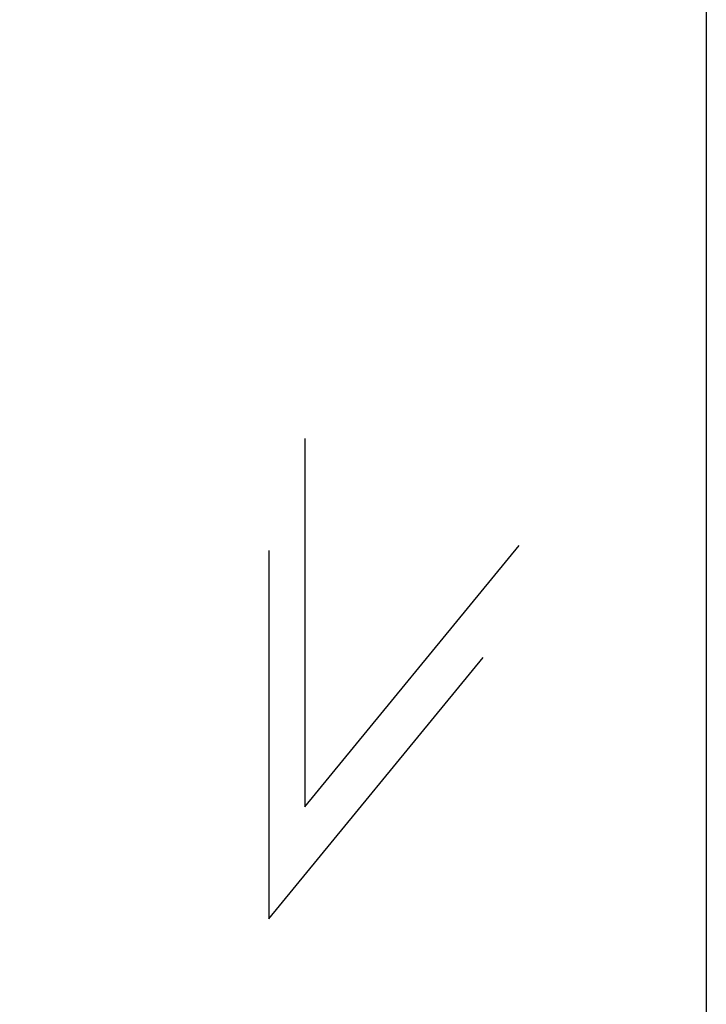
# Model space of a CAD drawing. Header units: inches. Extents: x 6778 to 7415, y 45 to 1090.
# Tile 24 of 41: x 7291 to 7415, y 224 to 403. Entities that reach past the tile are written whole.
import ezdxf

# ---------------------------------------------------------------- set-up
doc = ezdxf.new("R2010")
doc.units = ezdxf.units.IN
doc.header["$MEASUREMENT"] = 0

msp = doc.modelspace()

# ---------------------------------------------------------------- linework, layer by layer
at = {"color": 3, "ltscale": 2}
for p, q in [((7342.605, 326.923), (7342.605, 260.061)), ((7342.605, 260.061), (7381.501, 307.487)), ((7336.041, 306.588), (7336.041, 239.725)), ((7336.041, 239.725), (7374.937, 287.151))]:
    msp.add_line(p, q, dxfattribs=at)
at = {"linetype": 'ByBlock'}
msp.add_lwpolyline([(6777.929, 1090.206), (7415.437, 1090.206), (7415.437, 45.459), (6777.929, 45.459)], close=True, dxfattribs=at)

doc.saveas('drawing.dxf')
